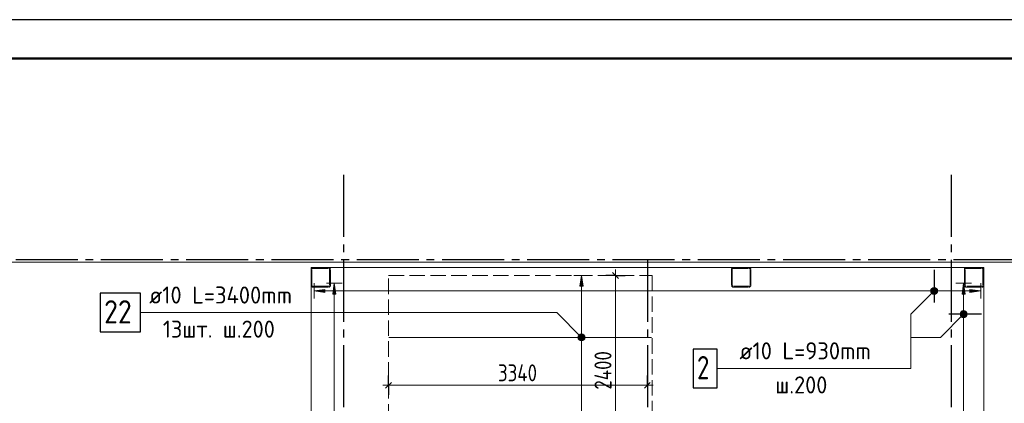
# Model space of a CAD drawing. Header units: millimetres. Extents: x 0 to 61017, y 0 to 42000.
# Tile 21 of 23: x 30661 to 43365, y 37050 to 42000. Entities that reach past the tile are written whole.
import ezdxf

# ---------------------------------------------------------------- set-up
doc = ezdxf.new("R2010")
doc.units = ezdxf.units.MM
doc.linetypes.add('______2', pattern=[270, 200, -70])
doc.linetypes.add('______5', pattern=[1100, 800, -100, 100, -100])
for name, color, linetype, lineweight in [('Standard', 7, 'Continuous', 25), ('ДОП Низ по Х', 7, 'Continuous', 25), ('Обрамление П-обр. равн.', 7, 'Continuous', 25), ('Оси', 40, '______5', 18), ('Позиционная метка номер позиции', 7, 'Continuous', 13), ('Примечания', 7, 'Continuous', 25)]:
    doc.layers.add(name, color=color, linetype=linetype, lineweight=lineweight)
doc.layers.add('ЖБ Перекрытие верхний уровень', color=7, linetype='Continuous', lineweight=25, true_color=0xe0e0ff)
doc.layers.add('ЖБ Стена верхний уровень', color=7, linetype='Continuous', lineweight=25, true_color=0x006e00)
doc.styles.add('GOST 2.304-81', font='txt')
doc.styles.add('ISOCPEUR', font='txt')

msp = doc.modelspace()

# ---------------------------------------------------------------- hatches: boundary and pattern name
at = {"layer": 'ДОП Низ по Х', "linetype": 'Continuous', "lineweight": 13, "transparency": 33554687}
for points in [[(37930, 38560), (37910, 38700), (37890, 38560)], [(37872, 37900), (37947, 37900), (37942, 37919)], [(37872, 37900), (37942, 37919), (37878, 37919)], [(37878, 37881), (37947, 37900), (37872, 37900)], [(37878, 37919), (37942, 37919), (37929, 37932)], [(37878, 37919), (37929, 37932), (37891, 37932)], [(37878, 37881), (37942, 37881), (37947, 37900)], [(37891, 37868), (37942, 37881), (37878, 37881)], [(37891, 37932), (37929, 37932), (37910, 37938)], [(37891, 37868), (37929, 37868), (37942, 37881)], [(37929, 37868), (37891, 37868), (37910, 37862)]]:
    msp.add_hatch(color=7, dxfattribs=at).paths.add_polyline_path(points)
at = {"layer": 'ЖБ Стена верхний уровень', "linetype": 'Continuous', "lineweight": 18, "transparency": 33554687}
for points in [[(43090, 38783), (43097, 38790), (43098, 38789), (43099, 38787), (43100, 38783), (43100, 38780), (43100, 38780), (43097, 38777)], [(34420, 38747), (34423, 38743), (34420, 38740)], [(42850, 38623), (42857, 38630), (42860, 38627), (42860, 38620), (42857, 38617)], [(34660, 38587), (34663, 38583), (34660, 38580)], [(39850, 38583), (39855, 38588), (39855, 38579)]]:
    msp.add_hatch(color=7, dxfattribs=at).paths.add_polyline_path(points, flags=16)
at = {"layer": 'Обрамление П-обр. равн.', "linetype": 'Continuous', "lineweight": 13, "transparency": 33554687}
msp.add_hatch(color=7, dxfattribs=at).paths.add_polyline_path([(34600, 38480), (34460, 38500), (34600, 38520)], flags=16)
for points in [[(34740, 38460), (34720, 38600), (34700, 38460)], [(42421, 38477), (42421, 38523), (42415, 38500)], [(42421, 38523), (42438, 38461), (42438, 38539)], [(42421, 38523), (42421, 38477), (42438, 38461)], [(42438, 38539), (42460, 38455), (42460, 38545)], [(42438, 38539), (42438, 38461), (42460, 38455)], [(42460, 38545), (42460, 38455), (42482, 38461)], [(42460, 38545), (42482, 38461), (42482, 38539)], [(42482, 38539), (42482, 38461), (42499, 38477)], [(42482, 38539), (42499, 38477), (42499, 38523)], [(42499, 38523), (42499, 38477), (42505, 38500)], [(42860, 38460), (42840, 38600), (42820, 38460)], [(42920, 38480), (43060, 38500), (42920, 38520)], [(42817, 38239), (42862, 38239), (42840, 38245)], [(42795, 38200), (42885, 38200), (42879, 38223)], [(42795, 38200), (42879, 38223), (42801, 38223)], [(42801, 38177), (42885, 38200), (42795, 38200)], [(42801, 38223), (42879, 38223), (42862, 38239)], [(42801, 38223), (42862, 38239), (42817, 38239)], [(42801, 38177), (42879, 38177), (42885, 38200)], [(42817, 38161), (42879, 38177), (42801, 38177)], [(42817, 38161), (42862, 38161), (42879, 38177)], [(42862, 38161), (42817, 38161), (42840, 38155)]]:
    msp.add_hatch(color=7, dxfattribs=at).paths.add_polyline_path(points)
at = {"layer": 'Позиционная метка номер позиции', "linetype": 'Continuous', "lineweight": 13, "transparency": 33554687}
for points in [[(42492, 38468), (42428, 38532), (42417, 38511)], [(42492, 38468), (42417, 38511), (42471, 38457)], [(42471, 38457), (42417, 38511), (42417, 38489)], [(42503, 38489), (42449, 38543), (42428, 38532)], [(42503, 38489), (42428, 38532), (42492, 38468)], [(42503, 38511), (42471, 38543), (42449, 38543)], [(42503, 38511), (42449, 38543), (42503, 38489)], [(42471, 38543), (42503, 38511), (42492, 38532)], [(42471, 38457), (42417, 38489), (42449, 38457)], [(42449, 38457), (42417, 38489), (42428, 38468)], [(42883, 38189), (42829, 38243), (42808, 38232)], [(42883, 38211), (42851, 38243), (42829, 38243)], [(42883, 38211), (42829, 38243), (42883, 38189)], [(42851, 38243), (42883, 38211), (42872, 38232)], [(42872, 38168), (42808, 38232), (42797, 38211)], [(42872, 38168), (42797, 38211), (42851, 38157)], [(42851, 38157), (42797, 38211), (42797, 38189)], [(42851, 38157), (42797, 38189), (42829, 38157)], [(42829, 38157), (42797, 38189), (42808, 38168)], [(42883, 38189), (42808, 38232), (42872, 38168)], [(37878, 37868), (37921, 37943), (37867, 37889)], [(37867, 37889), (37921, 37943), (37899, 37943)], [(37867, 37889), (37899, 37943), (37867, 37911)], [(37867, 37911), (37899, 37943), (37878, 37932)], [(37878, 37868), (37942, 37932), (37921, 37943)], [(37899, 37857), (37942, 37932), (37878, 37868)], [(37899, 37857), (37953, 37911), (37942, 37932)], [(37921, 37857), (37953, 37911), (37899, 37857)], [(37921, 37857), (37953, 37889), (37953, 37911)], [(37953, 37889), (37921, 37857), (37942, 37868)]]:
    msp.add_hatch(color=7, dxfattribs=at).paths.add_polyline_path(points)

# ---------------------------------------------------------------- linework, layer by layer
at = {"layer": 'Standard', "color": 7, "linetype": 'Continuous', "lineweight": 13, "transparency": 33554687}
for p, q in [((38347, 38700), (38347, 38775)), ((35420, 37283), (35345, 37283)), ((38760, 37283), (35420, 37283)), ((38760, 37283), (38835, 37283))]:
    msp.add_line(p, q, dxfattribs=at)
at = {"layer": 'Standard', "color": 251, "linetype": 'Continuous', "lineweight": -3, "true_color": 0x656565, "transparency": 33554687}
for p, q in [((38347, 38700), (38222, 38700)), ((38347, 38700), (38472, 38700)), ((35420, 37283), (35420, 37408)), ((38760, 37283), (38760, 37408)), ((35420, 37283), (35420, 37158)), ((35420, 37283), (35420, 37283)), ((38760, 37283), (38760, 37158)), ((38760, 37283), (38760, 37283))]:
    msp.add_line(p, q, dxfattribs=at)
at = {"layer": 'Standard', "color": 7, "linetype": 'Continuous', "lineweight": 25, "transparency": 33554687}
for p, q in [((38310, 38738), (38385, 38662)), ((35457, 37320), (35382, 37245)), ((38797, 37320), (38723, 37245))]:
    msp.add_line(p, q, dxfattribs=at)
at = {"layer": 'Standard', "color": 7, "linetype": 'Continuous', "lineweight": 13, "transparency": 33554687}
msp.add_lwpolyline([(0, 0), (59400, 0), (59400, 42000), (0, 42000), (0, 0)], close=True, dxfattribs=at)
for points in [[(0, 42000), (0, 0), (59400, 0), (59400, 42000), (0, 42000)], [(59400, 42000), (0, 42000), (0, 0), (59400, 0), (59400, 42000)], [(59400, 42000), (0, 42000), (0, 0), (59400, 0), (59400, 42000)], [(38347, 38700), (38347, 37125), (38347, 37125), (38347, 36300)]]:
    msp.add_lwpolyline(points, dxfattribs=at)
at = {"layer": 'Standard', "color": 7, "linetype": 'Continuous', "lineweight": 25, "transparency": 33554687}
for points in [[(0, 42000), (0, 0), (59400, 0), (59400, 42000), (0, 42000)], [(59400, 42000), (0, 42000), (0, 0), (59400, 0), (59400, 42000)]]:
    msp.add_lwpolyline(points, dxfattribs=at)
at = {"layer": 'Standard', "color": 7, "linetype": 'Continuous', "lineweight": 50, "transparency": 33554687}
msp.add_lwpolyline([(2000, 41500), (58900, 41500), (58900, 500), (2000, 500), (2000, 41500)], close=True, dxfattribs=at)
at = {"layer": 'Standard', "color": 254, "linetype": 'Continuous', "lineweight": 18, "true_color": 0xc4c4ff, "transparency": 33554687}
msp.add_lwpolyline([(7029, 19795), (49781, 19795), (49781, 38870), (7029, 38870), (7029, 19795)], dxfattribs=at)
at = {"layer": 'ДОП Низ по Х', "color": 251, "linetype": 'Continuous', "lineweight": 13, "true_color": 0x494949, "transparency": 33554687}
for p, q in [((37910, 38700), (37810, 38700)), ((37910, 38700), (37890, 38560)), ((37930, 38560), (37910, 38700)), ((37910, 38700), (38010, 38700)), ((37910, 38700), (37910, 38700)), ((37890, 38560), (37930, 38560)), ((37910, 37930), (37910, 38560)), ((37872, 37900), (37872, 37900)), ((37910, 36440), (37910, 37870)), ((37947, 37900), (37947, 37900))]:
    msp.add_line(p, q, dxfattribs=at)
at = {"layer": 'ДОП Низ по Х', "color": 7, "linetype": 'Continuous', "lineweight": 13, "transparency": 33554687}
msp.add_line((32312, 38220), (34420, 38220), dxfattribs=at)
at = {"layer": 'ДОП Низ по Х', "color": 7, "linetype": 'Continuous', "lineweight": 18, "transparency": 33554687}
msp.add_line((35425, 37900), (38815, 37900), dxfattribs=at)
at = {"layer": 'ДОП Низ по Х', "color": 7, "linetype": 'Continuous', "lineweight": 25, "transparency": 33554687}
msp.add_lwpolyline([(31700, 37970), (32220, 37970), (32220, 38470), (31700, 38470), (31700, 37970)], dxfattribs=at)
at = {"layer": 'ДОП Низ по Х', "color": 251, "linetype": 'Continuous', "lineweight": 13, "true_color": 0x494949, "transparency": 33554687}
msp.add_circle((37910, 37900), 37.5, dxfattribs=at)
at = {"layer": 'ЖБ Перекрытие верхний уровень', "color": 7, "linetype": 'Continuous', "lineweight": 18, "transparency": 33554687}
for p, q in [((43100, 38800), (34420, 38800)), ((34420, 38800), (34420, 34830)), ((43100, 34830), (43100, 38800))]:
    msp.add_line(p, q, dxfattribs=at)
at = {"layer": 'ЖБ Стена верхний уровень', "color": 251, "linetype": '______2', "lineweight": 13, "true_color": 0x656565, "transparency": 33554687}
for p, q in [((34421, 38787), (34420, 38783)), ((34420, 38783), (34420, 38780)), ((34420, 38780), (34420, 38570)), ((34423, 38790), (34421, 38787)), ((34425, 38793), (34423, 38790)), ((34427, 38795), (34425, 38793)), ((34430, 38797), (34427, 38795)), ((34433, 38799), (34430, 38797)), ((34430, 38782), (34431, 38783)), ((34430, 38780), (34430, 38782)), ((34430, 38570), (34430, 38780)), ((34431, 38785), (34432, 38786)), ((34431, 38783), (34431, 38785)), ((34432, 38786), (34434, 38788)), ((34437, 38800), (34433, 38799)), ((34434, 38788), (34435, 38789)), ((34435, 38789), (34437, 38789)), ((34440, 38800), (34437, 38800)), ((34437, 38789), (34438, 38790)), ((34438, 38790), (34440, 38790)), ((34650, 38800), (34440, 38800)), ((34440, 38790), (34650, 38790)), ((34653, 38800), (34650, 38800)), ((34650, 38790), (34652, 38790)), ((34652, 38790), (34653, 38789)), ((34657, 38799), (34653, 38800)), ((34653, 38789), (34655, 38789)), ((34655, 38789), (34656, 38788)), ((34656, 38788), (34658, 38786)), ((34660, 38797), (34657, 38799)), ((34658, 38786), (34659, 38785)), ((34659, 38785), (34659, 38783)), ((34659, 38783), (34660, 38782)), ((34663, 38795), (34660, 38797)), ((34660, 38782), (34660, 38780)), ((34660, 38780), (34660, 38570)), ((34665, 38793), (34663, 38795)), ((34667, 38790), (34665, 38793)), ((34669, 38787), (34667, 38790)), ((34670, 38783), (34669, 38787)), ((34670, 38780), (34670, 38783)), ((34670, 38570), (34670, 38780)), ((39846, 38787), (39845, 38783)), ((39845, 38783), (39845, 38780)), ((39845, 38780), (39845, 38570)), ((39848, 38790), (39846, 38787)), ((39850, 38793), (39848, 38790)), ((39852, 38795), (39850, 38793)), ((39855, 38797), (39852, 38795)), ((39858, 38799), (39855, 38797)), ((39855, 38782), (39856, 38783)), ((39855, 38780), (39855, 38782)), ((39855, 38570), (39855, 38780)), ((39856, 38785), (39857, 38786)), ((39856, 38783), (39856, 38785)), ((39857, 38786), (39859, 38788)), ((39862, 38800), (39858, 38799)), ((39859, 38788), (39860, 38789)), ((39860, 38789), (39862, 38789)), ((39865, 38800), (39862, 38800)), ((39862, 38789), (39863, 38790)), ((39863, 38790), (39865, 38790)), ((40075, 38800), (39865, 38800)), ((39865, 38790), (40075, 38790)), ((40078, 38800), (40075, 38800)), ((40075, 38790), (40077, 38790)), ((40077, 38790), (40078, 38789)), ((40082, 38799), (40078, 38800)), ((40078, 38789), (40080, 38789)), ((40080, 38789), (40081, 38788)), ((40081, 38788), (40083, 38786)), ((40085, 38797), (40082, 38799)), ((40083, 38786), (40084, 38785)), ((40084, 38785), (40084, 38783)), ((40084, 38783), (40085, 38782)), ((40088, 38795), (40085, 38797)), ((40085, 38782), (40085, 38780)), ((40085, 38780), (40085, 38570)), ((40090, 38793), (40088, 38795)), ((40092, 38790), (40090, 38793)), ((40094, 38787), (40092, 38790)), ((40095, 38783), (40094, 38787)), ((40095, 38780), (40095, 38783)), ((40095, 38570), (40095, 38780)), ((42851, 38787), (42850, 38783)), ((42850, 38783), (42850, 38780)), ((42850, 38780), (42850, 38570)), ((42853, 38790), (42851, 38787)), ((42855, 38793), (42853, 38790)), ((42857, 38795), (42855, 38793)), ((42860, 38797), (42857, 38795)), ((42863, 38799), (42860, 38797)), ((42860, 38782), (42861, 38783)), ((42860, 38780), (42860, 38782)), ((42860, 38570), (42860, 38780)), ((42861, 38785), (42862, 38786)), ((42861, 38783), (42861, 38785)), ((42862, 38786), (42864, 38788)), ((42867, 38800), (42863, 38799)), ((42864, 38788), (42865, 38789)), ((42865, 38789), (42867, 38789)), ((42870, 38800), (42867, 38800)), ((42867, 38789), (42868, 38790)), ((42868, 38790), (42870, 38790)), ((43080, 38800), (42870, 38800)), ((42870, 38790), (43080, 38790)), ((43083, 38800), (43080, 38800)), ((43080, 38790), (43082, 38790)), ((43082, 38790), (43083, 38789)), ((43087, 38799), (43083, 38800)), ((43083, 38789), (43085, 38789)), ((43085, 38789), (43086, 38788)), ((43086, 38788), (43088, 38786)), ((43090, 38797), (43087, 38799)), ((43088, 38786), (43089, 38785)), ((43089, 38785), (43089, 38783)), ((43089, 38783), (43090, 38782)), ((43093, 38795), (43090, 38797)), ((43090, 38782), (43090, 38780)), ((43090, 38780), (43090, 38570)), ((43095, 38793), (43093, 38795)), ((43097, 38790), (43095, 38793)), ((43099, 38787), (43097, 38790)), ((43100, 38783), (43099, 38787)), ((43100, 38780), (43100, 38783)), ((43100, 38570), (43100, 38780)), ((34420, 38570), (34420, 38567)), ((34420, 38567), (34421, 38563)), ((34421, 38563), (34423, 38560)), ((34423, 38560), (34425, 38557)), ((34425, 38557), (34427, 38555)), ((34427, 38555), (34430, 38553)), ((34430, 38568), (34430, 38570)), ((34431, 38567), (34430, 38568)), ((34430, 38553), (34433, 38551)), ((34431, 38565), (34431, 38567)), ((34432, 38564), (34431, 38565)), ((34434, 38562), (34432, 38564)), ((34433, 38551), (34437, 38550)), ((34435, 38561), (34434, 38562)), ((34437, 38561), (34435, 38561)), ((34438, 38560), (34437, 38561)), ((34437, 38550), (34440, 38550)), ((34440, 38560), (34438, 38560)), ((34650, 38560), (34440, 38560)), ((34440, 38550), (34650, 38550)), ((34652, 38560), (34650, 38560)), ((34650, 38550), (34653, 38550)), ((34653, 38561), (34652, 38560)), ((34655, 38561), (34653, 38561)), ((34653, 38550), (34657, 38551)), ((34656, 38562), (34655, 38561)), ((34658, 38564), (34656, 38562)), ((34657, 38551), (34660, 38553)), ((34659, 38565), (34658, 38564)), ((34660, 38568), (34659, 38567)), ((34659, 38567), (34659, 38565)), ((34660, 38570), (34660, 38568)), ((34660, 38553), (34663, 38555)), ((34663, 38555), (34665, 38557)), ((34665, 38557), (34667, 38560)), ((34667, 38560), (34669, 38563)), ((34669, 38563), (34670, 38567)), ((34670, 38567), (34670, 38570)), ((39845, 38570), (39845, 38567)), ((39845, 38567), (39846, 38563)), ((39846, 38563), (39848, 38560)), ((39848, 38560), (39850, 38557)), ((39850, 38557), (39852, 38555)), ((39852, 38555), (39855, 38553)), ((39855, 38568), (39855, 38570)), ((39856, 38567), (39855, 38568)), ((39855, 38553), (39858, 38551)), ((39856, 38565), (39856, 38567)), ((39857, 38564), (39856, 38565)), ((39859, 38562), (39857, 38564)), ((39858, 38551), (39862, 38550)), ((39860, 38561), (39859, 38562)), ((39862, 38561), (39860, 38561)), ((39863, 38560), (39862, 38561)), ((39862, 38550), (39865, 38550)), ((39865, 38560), (39863, 38560)), ((40075, 38560), (39865, 38560)), ((39865, 38550), (40075, 38550)), ((40077, 38560), (40075, 38560)), ((40075, 38550), (40078, 38550)), ((40078, 38561), (40077, 38560)), ((40080, 38561), (40078, 38561)), ((40078, 38550), (40082, 38551)), ((40081, 38562), (40080, 38561)), ((40083, 38564), (40081, 38562)), ((40082, 38551), (40085, 38553)), ((40084, 38565), (40083, 38564)), ((40085, 38568), (40084, 38567)), ((40084, 38567), (40084, 38565)), ((40085, 38570), (40085, 38568)), ((40085, 38553), (40088, 38555)), ((40088, 38555), (40090, 38557)), ((40090, 38557), (40092, 38560)), ((40092, 38560), (40094, 38563)), ((40094, 38563), (40095, 38567)), ((40095, 38567), (40095, 38570)), ((42850, 38570), (42850, 38567)), ((42850, 38567), (42851, 38563)), ((42851, 38563), (42853, 38560)), ((42853, 38560), (42855, 38557)), ((42855, 38557), (42857, 38555)), ((42857, 38555), (42860, 38553)), ((42860, 38568), (42860, 38570)), ((42861, 38567), (42860, 38568)), ((42860, 38553), (42863, 38551)), ((42861, 38565), (42861, 38567)), ((42862, 38564), (42861, 38565)), ((42864, 38562), (42862, 38564)), ((42863, 38551), (42867, 38550)), ((42865, 38561), (42864, 38562)), ((42867, 38561), (42865, 38561)), ((42868, 38560), (42867, 38561)), ((42867, 38550), (42870, 38550)), ((42870, 38560), (42868, 38560)), ((43080, 38560), (42870, 38560)), ((42870, 38550), (43080, 38550)), ((43082, 38560), (43080, 38560)), ((43080, 38550), (43083, 38550)), ((43083, 38561), (43082, 38560)), ((43085, 38561), (43083, 38561)), ((43083, 38550), (43087, 38551)), ((43086, 38562), (43085, 38561)), ((43088, 38564), (43086, 38562)), ((43087, 38551), (43090, 38553)), ((43089, 38565), (43088, 38564)), ((43090, 38568), (43089, 38567)), ((43089, 38567), (43089, 38565)), ((43090, 38570), (43090, 38568)), ((43090, 38553), (43093, 38555)), ((43093, 38555), (43095, 38557)), ((43095, 38557), (43097, 38560)), ((43097, 38560), (43099, 38563)), ((43099, 38563), (43100, 38567)), ((43100, 38567), (43100, 38570))]:
    msp.add_line(p, q, dxfattribs=at)
at = {"layer": 'ЖБ Стена верхний уровень', "color": 9, "linetype": 'Continuous', "lineweight": 18, "true_color": 0xc7c7c7, "transparency": 33554687}
for p, q in [((34440, 38800), (34450, 38790)), ((34520, 38800), (34530, 38790)), ((34600, 38800), (34610, 38790)), ((39845, 38755), (39855, 38745)), ((39970, 38790), (39960, 38800)), ((40040, 38800), (40050, 38790)), ((40085, 38755), (40095, 38745)), ((42852, 38788), (42860, 38780)), ((42920, 38800), (42930, 38790)), ((43000, 38800), (43010, 38790)), ((34420, 38660), (34430, 38650)), ((34660, 38740), (34670, 38730)), ((34660, 38660), (34670, 38650)), ((39845, 38675), (39855, 38665)), ((40085, 38675), (40095, 38665)), ((42850, 38710), (42860, 38700)), ((43090, 38710), (43100, 38700)), ((43090, 38630), (43100, 38620)), ((34420, 38580), (34430, 38570)), ((34440, 38560), (34450, 38550)), ((34530, 38550), (34520, 38560)), ((34600, 38560), (34610, 38550)), ((39880, 38560), (39890, 38550)), ((40040, 38560), (40050, 38550)), ((40095, 38585), (40085, 38595)), ((42930, 38550), (42920, 38560)), ((43000, 38560), (43010, 38550)), ((43080, 38560), (43088, 38552))]:
    msp.add_line(p, q, dxfattribs=at)
at = {"layer": 'Обрамление П-обр. равн.', "color": 7, "linetype": 'Continuous', "lineweight": 25, "transparency": 33554687}
for p, q in [((42460, 38770), (42460, 38350)), ((43070, 38200), (42650, 38200))]:
    msp.add_line(p, q, dxfattribs=at)
at = {"layer": 'Обрамление П-обр. равн.', "color": 251, "linetype": 'Continuous', "lineweight": 13, "true_color": 0x494949, "transparency": 33554687}
for p, q in [((34460, 38500), (34460, 38600)), ((34460, 38500), (34600, 38520)), ((34600, 38480), (34460, 38500)), ((34460, 38500), (34460, 38400)), ((34460, 38500), (34460, 38500)), ((34600, 38520), (34600, 38480)), ((34600, 38500), (42430, 38500)), ((34720, 38600), (34620, 38600)), ((34720, 38600), (34700, 38460)), ((34740, 38460), (34720, 38600)), ((34720, 38600), (34820, 38600)), ((34720, 38600), (34720, 38600)), ((42460, 38545), (42460, 38545)), ((42490, 38500), (42920, 38500)), ((42840, 38600), (42740, 38600)), ((42840, 38600), (42820, 38460)), ((42860, 38460), (42840, 38600)), ((42840, 38600), (42940, 38600)), ((42840, 38600), (42840, 38600)), ((43060, 38500), (42920, 38520)), ((42920, 38520), (42920, 38480)), ((42920, 38480), (43060, 38500)), ((43060, 38500), (43060, 38600)), ((43060, 38500), (43060, 38400)), ((43060, 38500), (43060, 38500)), ((34700, 38460), (34740, 38460)), ((34720, 35230), (34720, 38460)), ((42460, 38455), (42460, 38455)), ((42820, 38460), (42860, 38460)), ((42840, 38230), (42840, 38460)), ((42795, 38200), (42795, 38200)), ((42840, 34940), (42840, 38170)), ((42885, 38200), (42885, 38200))]:
    msp.add_line(p, q, dxfattribs=at)
at = {"layer": 'Обрамление П-обр. равн.', "color": 7, "linetype": 'Continuous', "lineweight": 25, "transparency": 33554687}
msp.add_lwpolyline([(39350, 37250), (39660, 37250), (39660, 37750), (39350, 37750), (39350, 37250)], dxfattribs=at)
at = {"layer": 'Обрамление П-обр. равн.', "color": 251, "linetype": 'Continuous', "lineweight": 13, "true_color": 0x494949, "transparency": 33554687}
for centre in [(42460, 38500), (42840, 38200)]:
    msp.add_circle(centre, 45, dxfattribs=at)
at = {"layer": 'Оси', "color": 8, "linetype": '______5', "lineweight": -3, "transparency": 33554687}
for p, q in [((34840, 40000), (34840, 16970)), ((42680, 40000), (42680, 16970)), ((43510, 38900), (4600, 38900)), ((38760, 38900), (38760, 16970))]:
    msp.add_line(p, q, dxfattribs=at)
at = {"layer": 'Позиционная метка номер позиции', "color": 7, "linetype": 'Continuous', "lineweight": 13, "transparency": 33554687}
for p, q in [((42428, 38532), (42428, 38532)), ((42492, 38532), (42492, 38532)), ((42428, 38468), (42428, 38468)), ((42492, 38468), (42492, 38468)), ((42808, 38232), (42808, 38232)), ((42808, 38168), (42808, 38168)), ((42872, 38232), (42872, 38232)), ((42872, 38168), (42872, 38168)), ((37878, 37932), (37878, 37932)), ((37878, 37868), (37878, 37868)), ((37942, 37932), (37942, 37932)), ((37942, 37868), (37942, 37868))]:
    msp.add_line(p, q, dxfattribs=at)
for points in [[(42460, 38500), (42160, 38200), (42160, 37500), (39660, 37500)], [(37910, 37900), (37590, 38220), (32220, 38220)], [(42840, 38200), (42540, 37900), (42160, 37900), (42160, 37500), (39660, 37500)]]:
    msp.add_lwpolyline(points, dxfattribs=at)
for centre in [(42460, 38500), (42840, 38200), (37910, 37900)]:
    msp.add_circle(centre, 45, dxfattribs=at)
at = {"layer": 'Примечания', "color": 7, "linetype": '______2', "lineweight": 18, "transparency": 33554687}
for p, q in [((35420, 38700), (38820, 38700)), ((35420, 36300), (35420, 38700)), ((38820, 38700), (38820, 36300))]:
    msp.add_line(p, q, dxfattribs=at)

# ---------------------------------------------------------------- texts
at = {"layer": 'Standard', "color": 7, "linetype": 'Continuous', "lineweight": 25, "transparency": 33554687, "insert": (38297, 37226), "char_height": 220, "width": 672.63, "attachment_point": 7, "rotation": 90, "style": 'GOST 2.304-81'}
msp.add_mtext('2400', dxfattribs=at)
at = {"layer": 'Standard', "color": 7, "linetype": 'Continuous', "lineweight": 25, "transparency": 33554687, "insert": (36832, 37333), "char_height": 220, "width": 641.48, "attachment_point": 7, "style": 'GOST 2.304-81'}
msp.add_mtext('3340', dxfattribs=at)
at = {"layer": 'ДОП Низ по Х', "color": 7, "linetype": 'Continuous', "lineweight": 13, "transparency": 33554687, "attachment_point": 7, "style": 'ISOCPEUR'}
for s, insert, char_height, width in [('\\W0.96;ø10 L=3400mm ', (32332, 38337), 220, 2172.61), ('\\W0.87;22', (31750, 38080), 300, 550.81), ('\\W0.95;13шт. ш.200 ', (32508, 37897), 220, 1819.89)]:
    msp.add_mtext(s, dxfattribs=dict(at, insert=insert, char_height=char_height, width=width))
at = {"layer": 'Обрамление П-обр. равн.', "color": 7, "linetype": 'Continuous', "lineweight": 13, "transparency": 33554687, "attachment_point": 7, "style": 'ISOCPEUR'}
for s, insert, char_height, width in [('\\W0.96;ø10 L=930mm ', (39948, 37617), 220, 1996.3), ('\\W0.78;2', (39400, 37360), 300, 326.41), ('\\W0.95;ш.200 ', (40410, 37177), 220, 962.13)]:
    msp.add_mtext(s, dxfattribs=dict(at, insert=insert, char_height=char_height, width=width))

doc.saveas('drawing.dxf')
